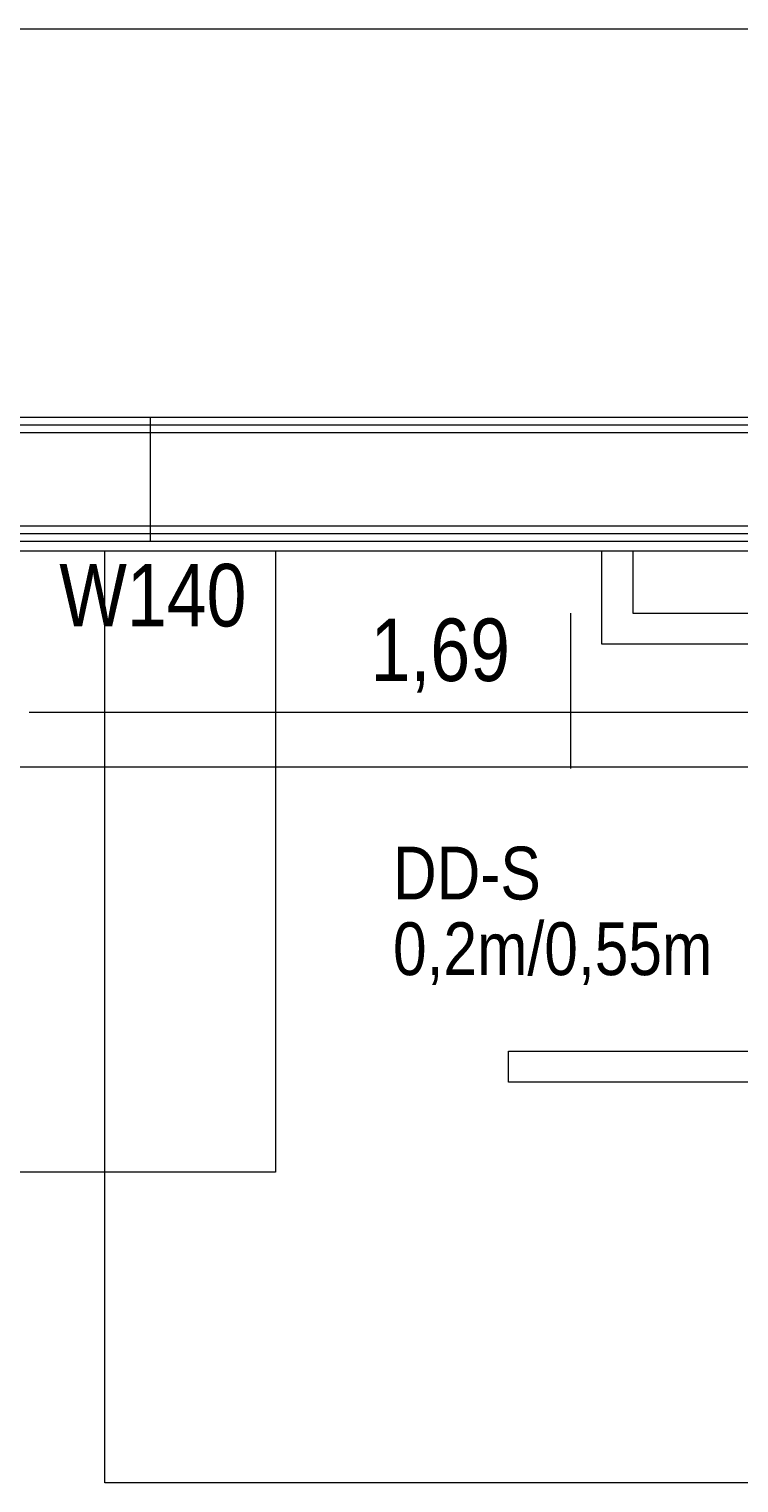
# Model space of a CAD drawing. Extents: x -500 to 300, y 62 to 1162.
# Tile 70 of 90: x -34 to -11, y 683 to 730. Entities that reach past the tile are written whole.
import ezdxf
from ezdxf.lldxf.tags import DXFTag

# ---------------------------------------------------------------- set-up
doc = ezdxf.new("R2010")
doc.units = 0
doc.layers.get('0').update_dxf_attribs({"lineweight": 13})
for name, color, linetype, lineweight, true_color in [('00 -Bauelemente -Dämmung innen', 7, 'Continuous', 9, 0xff7fe6), ('00 -Bauelemente -Gipskarton', 7, 'Continuous', 9, 0xff7fe6), ('30 -34 Innenwände- 2 nichttragend', 7, 'Continuous', 18, 0xff7fe6), ('30 -35 Decken- 11 Durchbruch', 5, 'Continuous', 15, 0x0000ff), ('40 -41 Abwasser_Wasser_Gas- 1 Abwasser + sanitäre Anlagen', 7, 'Continuous', 9, 0xff6633), ('60 -61 Ausstattung -1 Möbel -verdeckt', 9, 'fein_strichliert-A06G93KA8I', 13, 0x808080), ('70 -76 Bemaßung- 2 Allgemein', 9, 'Continuous', 5, 0x808080)]:
    doc.layers.add(name, color=color, linetype=linetype, lineweight=lineweight, true_color=true_color)
doc.layers.add('70 -75 Raumstempel- 3 Wandstempel', color=7, linetype='Continuous', lineweight=50)
doc.styles.get("Standard").update_dxf_attribs({"font": 'ARIALN.TTF'})
tags = doc.linetypes.add('fein_strichliert-A06G93KA8I', pattern=[4, 1, -2, 1]).pattern_tags.tags
tags[8:9] = [DXFTag(74, 4), DXFTag(75, 0), DXFTag(340, '0'), DXFTag(46, 0.0), DXFTag(50, 0.0), DXFTag(44, 0.0), DXFTag(45, 0.0)]
tags[6:7] = [DXFTag(74, 4), DXFTag(75, 0), DXFTag(340, '0'), DXFTag(46, 0.0), DXFTag(50, 0.0), DXFTag(44, 0.0), DXFTag(45, 0.0)]
tags[4:5] = [DXFTag(74, 4), DXFTag(75, 0), DXFTag(340, '0'), DXFTag(46, 0.0), DXFTag(50, 0.0), DXFTag(44, 0.0), DXFTag(45, 0.0)]

# ---------------------------------------------------------------- blocks, each defined once
blk = doc.blocks.new('Referenz-A06G93KB8I')
at = {"layer": '00 -Bauelemente -Dämmung innen', "color": 0, "linetype": 'Continuous', "lineweight": -2, "ltscale": 0.13}
for p, q in [((-0.799, 716.553), (-62.199, 716.553)), ((-0.799, 713.553), (-62.199, 713.553))]:
    blk.add_line(p, q, dxfattribs=at)
at = {"layer": '00 -Bauelemente -Gipskarton', "color": 0, "linetype": 'Continuous', "lineweight": -2, "ltscale": 0.13}
for p, q in [((-0.799, 717.053), (-62.199, 717.053)), ((-0.799, 716.803), (-62.199, 716.803)), ((-0.799, 716.553), (-62.199, 716.553)), ((-0.799, 713.553), (-62.199, 713.553)), ((-0.799, 713.303), (-62.199, 713.303)), ((-0.799, 713.053), (-62.199, 713.053))]:
    blk.add_line(p, q, dxfattribs=at)
at = {"layer": '30 -34 Innenwände- 2 nichttragend', "color": 0, "linetype": 'Continuous', "lineweight": -2, "ltscale": 0.13}
for p, q in [((-0.799, 717.053), (-62.199, 717.053)), ((-0.799, 713.053), (-62.199, 713.053))]:
    blk.add_line(p, q, dxfattribs=at)
at = {"layer": '40 -41 Abwasser_Wasser_Gas- 1 Abwasser + sanitäre Anlagen', "color": 0, "linetype": 'Continuous', "lineweight": -2, "ltscale": 0.13}
for p, q in [((-15.099, 709.753), (-15.099, 712.753)), ((-15.099, 712.753), (-14.099, 712.753)), ((-14.099, 712.753), (-14.099, 710.753)), ((-16.099, 705.753), (-16.099, 710.753)), ((-14.099, 710.753), (-4.099, 710.753)), ((-3.099, 709.753), (-15.099, 709.753)), ((-18.099, 696.653), (-1.099, 696.653)), ((-18.099, 695.653), (-18.099, 696.653)), ((-1.099, 695.653), (-18.099, 695.653))]:
    blk.add_line(p, q, dxfattribs=at)
at = {"layer": '60 -61 Ausstattung -1 Möbel -verdeckt', "color": 0, "linetype": 'fein_strichliert-A06G93KA8I', "lineweight": -2, "ltscale": 0.13}
for p, q in [((-43.599, 712.753), (-25.599, 712.753)), ((-31.099, 682.753), (-31.099, 712.753)), ((-31.099, 712.753), (-1.099, 712.753)), ((-25.599, 712.753), (-25.599, 692.753)), ((-25.599, 692.753), (-43.599, 692.753)), ((-1.099, 682.753), (-31.099, 682.753))]:
    blk.add_line(p, q, dxfattribs=at)
at = {"layer": '70 -75 Raumstempel- 3 Wandstempel', "color": 0, "linetype": 'Continuous', "lineweight": -2, "ltscale": 0.13}
blk.add_line((-29.624, 713.053), (-29.624, 717.053), dxfattribs=at)
at = {"layer": '70 -76 Bemaßung- 2 Allgemein', "color": 0, "linetype": 'Continuous', "lineweight": -2, "ltscale": 0.13}
for p, q in [((-1.859, 729.553), (-144.738, 729.553)), ((-1.859, 707.553), (-33.538, 707.553)), ((-1.859, 705.794), (-145.938, 705.794))]:
    blk.add_line(p, q, dxfattribs=at)
at = {"layer": '30 -35 Decken- 11 Durchbruch', "color": 0, "linetype": 'Continuous', "lineweight": -2, "ltscale": 0.13, "char_height": 1.7, "attachment_point": 1}
for s, insert in [('{\\fArial Narrow;DD-S}', (-21.821, 703.235)), ('{\\fArial Narrow;0,2m/0,55m}', (-21.821, 700.8))]:
    blk.add_mtext(s, dxfattribs=dict(at, insert=insert))
at = {"layer": '30 -35 Decken- 11 Durchbruch', "color": 0, "linetype": 'ByBlock', "lineweight": -2, "ltscale": 0.13, "insert": (-21.82, 698.675), "char_height": 0.0036, "attachment_point": 1}
for s in ['{\\fArial Narrow;prm7_value}', '{\\fArial Narrow;prm7_type}', '{\\fArial Narrow;prm6_value}', '{\\fArial Narrow;prm7_name}', '{\\fArial Narrow;prm0_type}', '{\\fArial Narrow;prm0_name}', '{\\fArial Narrow;IFC_UUID}', '{\\fArial Narrow;instanceID}', '{\\fArial Narrow;prm1_name}', '{\\fArial Narrow;prm1_type}', '{\\fArial Narrow;prm2_name}', '{\\fArial Narrow;prm2_type}', '{\\fArial Narrow;prm2_value}', '{\\fArial Narrow;prm3_name}', '{\\fArial Narrow;prm3_type}', '{\\fArial Narrow;prm3_value}', '{\\fArial Narrow;prm4_name}', '{\\fArial Narrow;prm0_value}', '{\\fArial Narrow;prm4_type}', '{\\fArial Narrow;prm4_value}', '{\\fArial Narrow;prm1_value}', '{\\fArial Narrow;prm5_name}', '{\\fArial Narrow;prm5_type}', '{\\fArial Narrow;prm5_value}', '{\\fArial Narrow;prm6_name}', '{\\fArial Narrow;prm6_type}']:
    blk.add_mtext(s, dxfattribs=at)
at = {"layer": '70 -75 Raumstempel- 3 Wandstempel', "color": 0, "linetype": 'Continuous', "lineweight": -2, "ltscale": 0.13, "insert": (-32.566, 712.338), "char_height": 2.01377, "attachment_point": 1}
blk.add_mtext('{\\fArial Narrow;W140}', dxfattribs=at)
at = {"layer": '70 -76 Bemaßung- 2 Allgemein', "color": 0, "linetype": 'Continuous', "lineweight": -2, "ltscale": 0.13, "insert": (-22.544, 710.579), "char_height": 2.01377, "attachment_point": 1}
blk.add_mtext('{\\fArial Narrow;1,69}', dxfattribs=at)

msp = doc.modelspace()

# ---------------------------------------------------------------- block references
at = {"color": 8, "lineweight": 13, "ltscale": 0.13, "true_color": 0x808080}
msp.add_blockref('Referenz-A06G93KB8I', (0, 0), dxfattribs=at)

doc.saveas('drawing.dxf')
